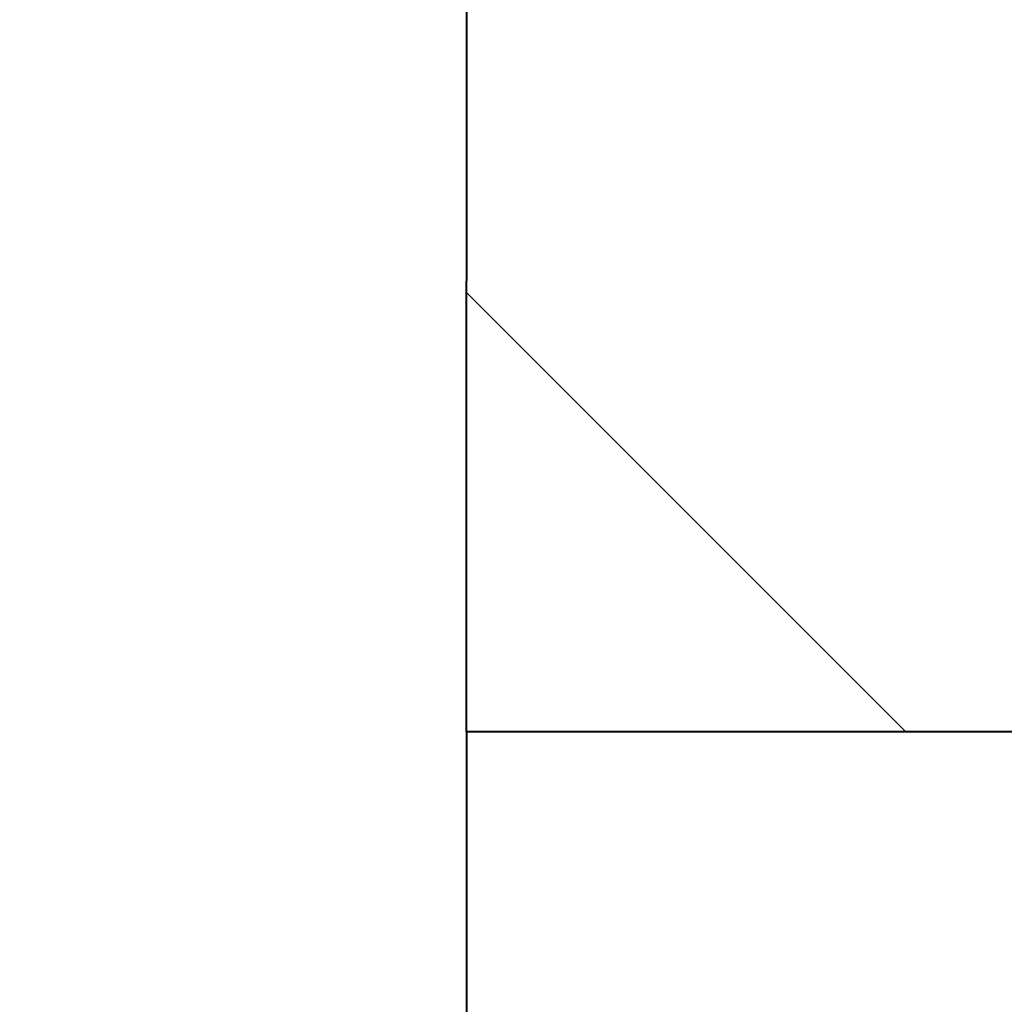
# Model space of a CAD drawing. Header units: metres. Extents: x -113 to 509, y -50 to 519.
# Tile 223 of 238: x 69.171 to 69.97, y 428.617 to 429.417. Entities that reach past the tile are written whole.
import ezdxf
from ezdxf.enums import TextEntityAlignment as Align

# ---------------------------------------------------------------- set-up
doc = ezdxf.new("R2010")
doc.units = ezdxf.units.M
doc.header["$MEASUREMENT"] = 0
for name, color, linetype, lineweight in [('B_ANNO_TEXT', 7, 'Continuous', 18), ('B_DETAIL', 7, 'Continuous', 18), ('B_DETAIL_OBJ', 7, 'Continuous', 40)]:
    doc.layers.add(name, color=color, linetype=linetype, lineweight=lineweight)
doc.styles.add('Annotative', font='calibri.ttf', dxfattribs={"height": 0.0625})

# ---------------------------------------------------------------- blocks, each defined once
blk = doc.blocks.new('*U5735')
at = {"layer": 'B_DETAIL'}
h = blk.add_hatch(dxfattribs=at)
h.set_pattern_fill('ANSI32', color=256, scale=2.30116, angle=90)
h.set_pattern_definition([(135, (202.8628, 135.5891), (-0.610187, -0.610187), []), (135, (202.8628, 135.9959), (-0.610187, -0.610187), [])])
edge = h.paths.add_edge_path()
edge.add_line((184.85295, 164.92762), (182.36207, 164.92762))
edge.add_line((182.36207, 164.92762), (181.99925, 164.56163))
edge.add_line((181.99925, 164.56163), (181.99925, 164.01422))
edge.add_line((181.99925, 164.01422), (182.08763, 163.92269))
edge.add_line((182.08763, 163.92269), (182.58664, 163.92294))
edge.add_arc((182.90439, 163.96289), 0.32025, 18.99852, 187.16647, ccw=False)
edge.add_line((183.20719, 164.06714), (183.59442, 162.94245))
edge.add_arc((183.29162, 162.8382), 0.32025, -161.00148, 18.99852, ccw=False)
edge.add_line((182.98882, 162.73394), (182.92301, 162.92507))
edge.add_arc((182.6757, 162.73274), 0.31329, 37.87173, 180)
edge.add_line((182.36241, 162.73274), (182.36207, 161.99965))
edge.add_line((182.36207, 161.99965), (184.85295, 161.99965))
edge.add_line((184.85295, 161.99965), (184.85295, 164.92762))
at = {"layer": 'B_DETAIL_OBJ'}
blk.add_line((182.36207, 161.99965), (182.36207, 153.27426), dxfattribs=at)
at = {"layer": 'B_DETAIL_OBJ', "flags": 128}
blk.add_lwpolyline([(184.85295, 164.92762), (184.85295, 161.99965), (182.36207, 161.99965), (182.36241, 162.73274, -0.713683), (182.92278, 162.92536)], format="xyb", dxfattribs=at)
at = {"layer": 'B_ANNO_TEXT', "style": 'Annotative'}
blk.add_attdef('DIST5', text='', height=1.5, rotation=314.90443, dxfattribs=at).set_placement((307.71227, 219.60076), align=Align.MIDDLE_CENTER)
blk.add_attdef('DIST2', text='', height=1.5, dxfattribs=at).set_placement((88.78658, 95.1415), align=Align.MIDDLE_CENTER)

msp = doc.modelspace()

# ---------------------------------------------------------------- block references
msp.add_blockref('*U5735', (-112.82857, 266.83871))

doc.saveas('drawing.dxf')
